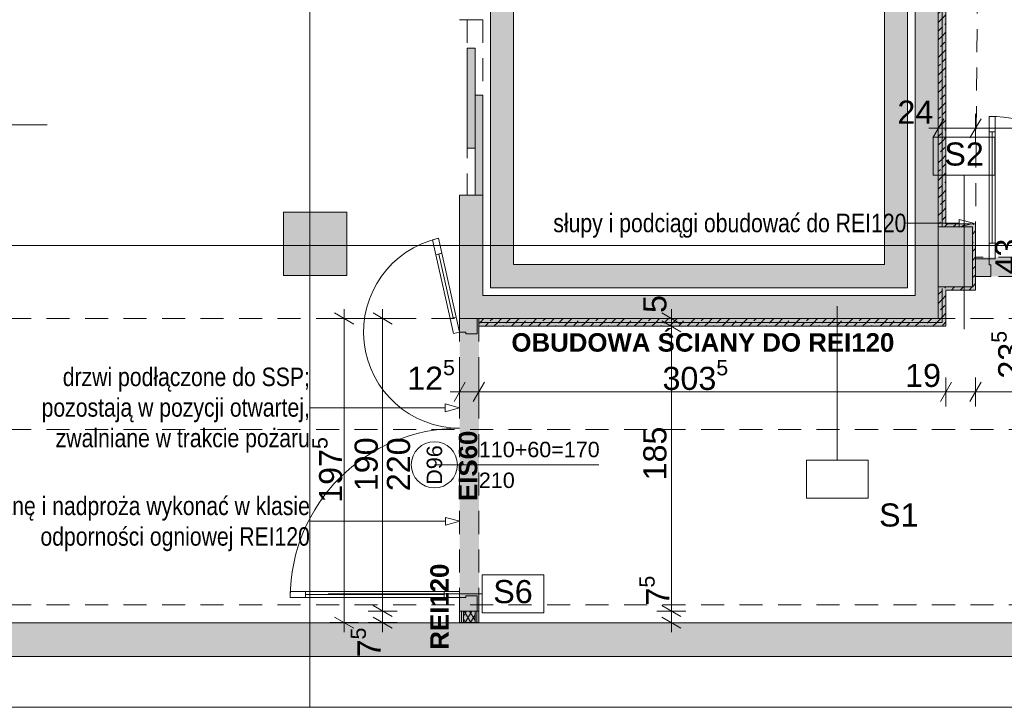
# Paper-space layout 'A-37 RZUT - PIĘTRO 7' of a CAD drawing. Header units: millimetres. Extents: x 0 to 800, y 0 to 500.
# Tile 7 of 14: x 319 to 447, y 127 to 216. Entities that reach past the tile are written whole.
import ezdxf
from ezdxf.xclip import XClip

# ---------------------------------------------------------------- set-up
doc = ezdxf.new("R2010")
doc.units = ezdxf.units.MM
doc.header["$MEASUREMENT"] = 0
doc.header["$XCLIPFRAME"] = 0
for name, pattern in [('ACAD_ISO03W100', [300, 120, -180]), ('DASHDOTX2', [1000, 500, -250, 0, -250]), ('Przer. długie kreski', [2.5, 1.5, -1]), ('PRZERYWANA_DU_A', [550, 350, -200])]:
    doc.linetypes.add(name, pattern=pattern)
for name, color, linetype, lineweight in [('0_Nr_pióra__2', 8, 'Continuous', 13), ('A_linie przekroju_Nr_pióra__1', 7, 'Continuous', 20), ('A_winda_Nr_pióra__1', 7, 'Continuous', 20), ('A_wymiary_Nr_pióra__1', 7, 'Continuous', 20), ('A_wymiary_Nr_pióra__2', 8, 'Continuous', 13), ('A_ściany proj_Nr_pióra__1', 7, 'Continuous', 20), ('A_ściany proj_Nr_pióra__2', 8, 'Continuous', 13), ('A_ściany_Nr_pióra__1', 7, 'Continuous', 20), ('Drzwi Archicad_Nr_pióra__1', 7, 'Continuous', 20), ('Drzwi Archicad_Nr_pióra__3', 252, 'Continuous', 13), ('Znaczniki drzwi Archicada_Nr_pióra__3', 252, 'Continuous', 13)]:
    doc.layers.add(name, color=color, linetype=linetype, lineweight=lineweight)
for name, color, linetype, lineweight, true_color in [('A_opis ścian_Nr_pióra__19', 7, 'Continuous', 5, 0x191919), ('A_opis_Nr_pióra__10', 7, 'Continuous', 13, 0x4b4b4b), ('A_opis_Nr_pióra__255', 7, 'Continuous', 15, 0x242424), ('A_opis_Nr_pióra__8', 7, 'Continuous', 13, 0x4c4c4c), ('A_osie_Nr_pióra__16', 7, 'Continuous', 5, 0x0f0f0f), ('A_ppoż proj_Nr_pióra__10', 7, 'Continuous', 13, 0x4b4b4b), ('A_ppoż proj_Nr_pióra__8', 7, 'Continuous', 13, 0x4c4c4c), ('A_ściany proj_Nr_pióra__10', 7, 'Continuous', 13, 0x4b4b4b), ('A_ściany proj_Nr_pióra__21', 7, 'Continuous', 5, 0xb0b0b0), ('A_ściany_Nr_pióra__10', 7, 'Continuous', 13, 0x4b4b4b)]:
    doc.layers.add(name, color=color, linetype=linetype, lineweight=lineweight, true_color=true_color)
for name, color, linetype in [('A_podrys', 7, 'Continuous'), ('A_ppoż', 7, 'Continuous'), ('A_ppoż proj', 7, 'Continuous'), ('A_winda', 7, 'Continuous'), ('A_ściany', 7, 'Continuous'), ('A_ściany proj', 7, 'Continuous')]:
    doc.layers.add(name, color=color, linetype=linetype)
doc.styles.add('STYL_AUTOMATYCZNY_1', font='arial.ttf')
doc.styles.add('STYL_AUTOMATYCZNY_2', font='ARIALN.TTF')
doc.styles.add('STYL_AUTOMATYCZNY_3', font='arial.ttf')
doc.styles.add('STYL_AUTOMATYCZNY_4', font='arial.ttf')
doc.styles.add('STYL_AUTOMATYCZNY_5', font='arial.ttf')
pattern_1 = [(45, (-3193.4131, -631.401), (-1.1404925, 1.1404925), []), (45, (-3192.2726, -631.401), (-1.1404925, 1.1404925), [0.80646, -0.40322])]
pattern_2 = [(0, (-3193.413, -631.401), (0, 2), [0, -2])]

# ---------------------------------------------------------------- blocks, each defined once
blk = doc.blocks.new('Rysunek_1_1', base_point=(-3193.41, -631.4))
at = {"layer": 'A_ppoż', "linetype": 'Continuous', "lineweight": 0, "true_color": 0x121212}
blk.add_hatch(color=250, dxfattribs=at).paths.add_polyline_path([(443.63, 182.72), (486.89, 182.72), (486.89, 185.22), (443.63, 185.22)])
at = {"layer": 'A_ppoż proj', "linetype": 'Continuous', "lineweight": 0, "true_color": 0x121212}
blk.add_hatch(color=250, dxfattribs=at).paths.add_polyline_path([(353.43, 254.49), (362.43, 254.49), (362.43, 265.25), (376.63, 265.25), (376.63, 266.25), (362.03, 266.25), (362.03, 254.89), (353.83, 254.89), (353.83, 268.25), (435.79, 268.25), (435.79, 267.35), (443.83, 267.35), (443.83, 259.85), (438.79, 259.85), (438.79, 189.15), (443.23, 189.15), (443.23, 181.35), (438.79, 181.35), (438.79, 177.25), (376.63, 177.25), (376.63, 137.75), (379.13, 137.75), (379.13, 176.25), (439.79, 176.25), (439.79, 180.95), (443.63, 180.95), (443.63, 189.55), (439.79, 189.55), (439.79, 259.45), (444.23, 259.45), (444.23, 267.75), (436.79, 267.75), (436.79, 269.25), (355.93, 269.25), (355.93, 308.51), (353.43, 308.51)])
at = {"layer": 'A_winda', "linetype": 'Continuous', "lineweight": 0, "true_color": 0xfdfdfd}
h = blk.add_hatch(color=7, dxfattribs=at)
h.paths.add_polyline_path([(380.63, 220.25), (380.63, 181.25), (434.81, 181.25), (434.81, 220.25)])
h.paths.add_polyline_path([(431.81, 217.25), (431.81, 184.25), (383.63, 184.25), (383.63, 217.25)], flags=0)
for points in [[(377.63, 212.39), (377.63, 199.39), (378.63, 199.39), (378.63, 212.39)], [(378.63, 206.27), (378.63, 193.27), (379.63, 193.27), (379.63, 206.27)]]:
    blk.add_hatch(color=7, dxfattribs=at).paths.add_polyline_path(points)
at = {"layer": 'A_ściany', "linetype": 'Continuous', "lineweight": 0, "true_color": 0x000000}
for points in [[(438.79, 177.25), (438.79, 259.85), (435.79, 259.85), (435.79, 180.25)], [(376.63, 177.25), (379.63, 180.25), (379.63, 193.27), (376.63, 193.27)], [(361.97, 182.85), (361.97, 191.05), (353.77, 191.05), (353.77, 182.85)], [(438.79, 189.15), (438.79, 181.35), (443.23, 181.35), (443.23, 189.15)], [(435.79, 180.25), (379.63, 180.25), (376.63, 177.25), (438.79, 177.25)], [(544.97, 137.73), (97.53, 137.73), (97.53, 133.33), (544.97, 133.33)]]:
    blk.add_hatch(color=18, dxfattribs=at).paths.add_polyline_path(points)
at = {"layer": 'A_ściany proj', "linetype": 'Continuous', "lineweight": 0, "true_color": 0x4b4b4b}
h = blk.add_hatch(dxfattribs=at)
h.set_pattern_fill('FP_65_0001', color=251, style=0, pattern_type=2)
h.set_pattern_definition(pattern_1)
h.paths.add_polyline_path([(438.79, 259.85), (438.79, 189.15), (439.29, 189.35), (439.29, 259.65)])
h = blk.add_hatch(dxfattribs=at)
h.set_pattern_fill('FP_65_0001', color=251, style=0, pattern_type=2)
h.set_pattern_definition(pattern_1)
h.paths.add_polyline_path([(439.79, 189.55), (439.79, 259.45), (439.29, 259.45), (439.29, 189.55)])
h = blk.add_hatch(dxfattribs=at)
h.set_pattern_fill('FP_65_0001', color=251, style=0, pattern_type=2)
h.set_pattern_definition(pattern_1)
h.paths.add_polyline_path([(438.79, 189.15), (439.29, 189.15), (439.29, 189.35)])
h = blk.add_hatch(dxfattribs=at)
h.set_pattern_fill('FP_65_0001', color=251, style=0, pattern_type=2)
h.set_pattern_definition(pattern_1)
h.paths.add_polyline_path([(439.79, 189.55), (439.29, 189.35), (439.29, 189.15), (439.79, 189.15)])
h = blk.add_hatch(dxfattribs=at)
h.set_pattern_fill('FP_65_0001', color=251, style=0, pattern_type=2)
h.set_pattern_definition(pattern_1)
h.paths.add_polyline_path([(439.29, 189.35), (439.79, 189.55), (439.29, 189.55)])
h = blk.add_hatch(dxfattribs=at)
h.set_pattern_fill('FP_65_0001', color=251, style=0, pattern_type=2)
h.set_pattern_definition(pattern_1)
h.paths.add_polyline_path([(439.79, 189.15), (443.23, 189.15), (443.63, 189.55), (439.79, 189.55)])
h = blk.add_hatch(dxfattribs=at)
h.set_pattern_fill('FP_65_0001', color=251, style=0, pattern_type=2)
h.set_pattern_definition(pattern_1)
h.paths.add_polyline_path([(443.23, 189.15), (443.23, 181.35), (443.63, 180.95), (443.63, 189.55)])
h = blk.add_hatch(dxfattribs=at)
h.set_pattern_fill('FP_65_0001', color=251, style=0, pattern_type=2)
h.set_pattern_definition(pattern_1)
h.paths.add_polyline_path([(439.29, 181.35), (438.79, 181.35), (439.29, 181.15)])
h = blk.add_hatch(dxfattribs=at)
h.set_pattern_fill('FP_65_0001', color=251, style=0, pattern_type=2)
h.set_pattern_definition(pattern_1)
h.paths.add_polyline_path([(438.79, 181.35), (438.79, 177.25), (439.29, 176.75), (439.29, 181.15)])
h = blk.add_hatch(dxfattribs=at)
h.set_pattern_fill('FP_65_0001', color=251, style=0, pattern_type=2)
h.set_pattern_definition(pattern_1)
h.paths.add_polyline_path([(439.29, 181.35), (439.29, 181.15), (439.79, 180.95), (439.79, 181.35)])
h = blk.add_hatch(dxfattribs=at)
h.set_pattern_fill('FP_65_0001', color=251, style=0, pattern_type=2)
h.set_pattern_definition(pattern_1)
h.paths.add_polyline_path([(439.79, 180.95), (439.29, 181.15), (439.29, 180.95)])
h = blk.add_hatch(dxfattribs=at)
h.set_pattern_fill('FP_65_0001', color=251, style=0, pattern_type=2)
h.set_pattern_definition(pattern_1)
h.paths.add_polyline_path([(439.29, 180.95), (439.29, 176.75), (439.79, 176.25), (439.79, 180.95)])
h = blk.add_hatch(dxfattribs=at)
h.set_pattern_fill('FP_65_0001', color=251, style=0, pattern_type=2)
h.set_pattern_definition(pattern_1)
h.paths.add_polyline_path([(439.79, 180.95), (443.63, 180.95), (443.23, 181.35), (439.79, 181.35)])
h = blk.add_hatch(dxfattribs=at)
h.set_pattern_fill('FP_65_0001', color=251, style=0, pattern_type=2)
h.set_pattern_definition(pattern_1)
h.paths.add_polyline_path([(438.79, 177.25), (379.13, 177.25), (379.13, 176.75), (439.29, 176.75)])
h = blk.add_hatch(dxfattribs=at)
h.set_pattern_fill('FP_65_0001', color=251, style=0, pattern_type=2)
h.set_pattern_definition(pattern_1)
h.paths.add_polyline_path([(379.13, 176.25), (439.79, 176.25), (439.29, 176.75), (379.13, 176.75)])
at = {"layer": 'A_ściany proj', "linetype": 'Continuous', "lineweight": 13}
h = blk.add_hatch(dxfattribs=at)
h.set_pattern_fill('gypsum_0001', color=8, style=0, pattern_type=2)
h.set_pattern_definition(pattern_2)
h.paths.add_polyline_path([(376.63, 137.75), (376.88, 137.75), (376.88, 139.25), (376.63, 139.25)])
h = blk.add_hatch(dxfattribs=at)
h.set_pattern_fill('gypsum_0001', color=8, style=0, pattern_type=2)
h.set_pattern_definition(pattern_2)
h.paths.add_polyline_path([(377.13, 139.25), (376.88, 139.25), (376.88, 137.75), (377.13, 137.75)])
h = blk.add_hatch(dxfattribs=at)
h.set_pattern_fill('batt_insulation_0001', color=8, style=0, pattern_type=2)
h.set_pattern_definition([(60, (-3193.4131, -631.40095), (-0.51961524, 0.3), []), (120, (-3193.4131, -631.40095), (0.51961524, 0.3), [])])
h.paths.add_polyline_path([(377.13, 137.75), (378.63, 137.75), (378.63, 139.25), (377.13, 139.25)])
h = blk.add_hatch(dxfattribs=at)
h.set_pattern_fill('gypsum_0001', color=8, style=0, pattern_type=2)
h.set_pattern_definition(pattern_2)
h.paths.add_polyline_path([(378.63, 137.75), (378.88, 137.75), (378.88, 139.25), (378.63, 139.25)])
h = blk.add_hatch(dxfattribs=at)
h.set_pattern_fill('gypsum_0001', color=8, style=0, pattern_type=2)
h.set_pattern_definition(pattern_2)
h.paths.add_polyline_path([(379.13, 139.25), (378.88, 139.25), (378.88, 137.75), (379.13, 137.75)])
at = {"layer": '0_Nr_pióra__2', "color": 8, "linetype": 'PRZERYWANA_DU_A', "lineweight": 13, "ltscale": 2, "flags": 128}
blk.add_lwpolyline([(60.84, 126.75), (544.97, 126.75)], dxfattribs=at)
at = {"layer": 'A_linie przekroju_Nr_pióra__1', "color": 7, "linetype": 'ACAD_ISO03W100', "lineweight": 20, "ltscale": 2}
blk.add_line((83.04, 202.41), (544.97, 202.41), dxfattribs=at)
at = {"layer": 'A_opis ścian_Nr_pióra__19', "color": 250, "linetype": 'Continuous', "lineweight": 5, "ltscale": 2, "true_color": 0x191919}
for p, q in [((446.15, 200.81), (438.15, 200.81)), ((438.15, 200.81), (438.15, 195.86)), ((446.15, 195.86), (446.15, 200.81)), ((438.15, 195.86), (446.15, 195.86)), ((442.15, 195.86), (442.15, 175.86)), ((425.67, 158.86), (425.67, 178.86)), ((429.67, 158.86), (421.67, 158.86)), ((421.67, 158.86), (421.67, 153.91)), ((429.67, 153.91), (429.67, 158.86)), ((421.67, 153.91), (429.67, 153.91)), ((387.56, 143.96), (379.56, 143.96)), ((379.56, 143.96), (379.56, 139.01)), ((387.56, 139.01), (387.56, 143.96)), ((379.56, 141.49), (359.56, 141.49)), ((379.56, 139.01), (387.56, 139.01))]:
    blk.add_line(p, q, dxfattribs=at)
at = {"layer": 'A_opis_Nr_pióra__255', "color": 250, "linetype": 'Continuous', "lineweight": 15, "ltscale": 2, "true_color": 0x242424}
for p, q in [((434.81, 189.63), (434.65, 189.63)), ((441.51, 189.63), (434.81, 189.63)), ((441.51, 189.13), (441.51, 190.13)), ((443.37, 189.63), (441.51, 190.13)), ((443.37, 189.63), (441.51, 189.13)), ((361.21, 165.65), (357.18, 165.65)), ((374.77, 165.65), (361.21, 165.65)), ((374.77, 165.15), (374.77, 166.15)), ((376.63, 165.65), (374.77, 166.15)), ((376.63, 165.65), (374.77, 165.15)), ((357.34, 150.91), (357.18, 150.91)), ((374.81, 150.91), (357.34, 150.91)), ((374.81, 150.41), (374.81, 151.41)), ((376.67, 150.91), (374.81, 151.41)), ((376.67, 150.91), (374.81, 150.41))]:
    blk.add_line(p, q, dxfattribs=at)
at = {"layer": 'A_osie_Nr_pióra__16', "color": 250, "linetype": 'DASHDOTX2', "lineweight": 5, "ltscale": 2, "true_color": 0x0f0f0f}
for p, q in [((357.18, 425.66), (357.18, 126.75)), ((544.97, 186.75), (96.57, 186.75))]:
    blk.add_line(p, q, dxfattribs=at)
at = {"layer": 'A_ppoż proj_Nr_pióra__10', "color": 251, "linetype": 'Przer. długie kreski', "lineweight": 13, "ltscale": 2, "true_color": 0x4b4b4b}
blk.add_line((444.23, 259.85), (443.63, 189.15), dxfattribs=at)
at = {"layer": 'A_winda_Nr_pióra__1', "color": 7, "linetype": 'Przer. długie kreski', "lineweight": 20, "ltscale": 2}
for p, q in [((377.63, 216.07), (377.63, 193.27)), ((379.63, 216.07), (379.63, 194.07))]:
    blk.add_line(p, q, dxfattribs=at)
at = {"layer": 'A_winda_Nr_pióra__1', "color": 7, "linetype": 'PRZERYWANA_DU_A', "lineweight": 20, "ltscale": 2, "flags": 128}
for points in [[(380.63, 220.25), (434.81, 220.25), (434.81, 181.25), (380.63, 181.25)], [(431.81, 217.25), (431.81, 184.25), (383.63, 184.25), (383.63, 217.25)]]:
    blk.add_lwpolyline(points, close=True, dxfattribs=at)
at = {"layer": 'A_winda_Nr_pióra__1', "color": 7, "linetype": 'Continuous', "lineweight": 20, "ltscale": 2, "flags": 128}
for points in [[(377.63, 212.39), (377.63, 199.39), (378.63, 199.39), (378.63, 212.39)], [(378.63, 206.27), (378.63, 193.27), (379.63, 193.27), (379.63, 206.27)]]:
    blk.add_lwpolyline(points, close=True, dxfattribs=at)
at = {"layer": 'A_wymiary_Nr_pióra__1', "color": 7, "linetype": 'Continuous', "lineweight": 20, "ltscale": 2}
for p, q in [((439.51, 203.21), (438.07, 200.71)), ((444.35, 203.21), (442.91, 200.71)), ((362.88, 176.53), (360.38, 177.97)), ((367.88, 176.53), (365.38, 177.97)), ((405.38, 176.53), (402.88, 177.97)), ((405.38, 175.53), (402.88, 176.97)), ((377.35, 168.97), (375.91, 166.47)), ((379.85, 168.97), (378.41, 166.47)), ((440.51, 168.97), (439.07, 166.47)), ((444.35, 168.97), (442.91, 166.47)), ((365.38, 139.97), (367.88, 138.53)), ((405.38, 138.53), (402.88, 139.97)), ((360.38, 138.47), (362.88, 137.03)), ((365.38, 138.47), (367.88, 137.03)), ((402.88, 138.45), (405.38, 137.01))]:
    blk.add_line(p, q, dxfattribs=at)
at = {"layer": 'A_wymiary_Nr_pióra__2', "color": 8, "linetype": 'Continuous', "lineweight": 13, "ltscale": 2}
for p, q in [((438.79, 200.09), (438.79, 203.84)), ((443.63, 200.09), (443.63, 203.84)), ((437.57, 201.96), (438.79, 201.96)), ((438.79, 201.96), (443.63, 201.96)), ((443.63, 201.96), (486.89, 201.96)), ((361.63, 177.25), (361.63, 178.47)), ((366.63, 177.25), (366.63, 178.47)), ((404.13, 178.47), (404.13, 177.25)), ((363.51, 177.25), (359.76, 177.25)), ((361.63, 137.75), (361.63, 177.25)), ((368.51, 177.25), (364.76, 177.25)), ((366.63, 139.25), (366.63, 177.25)), ((402.26, 177.25), (406.01, 177.25)), ((404.13, 177.25), (404.13, 176.25)), ((402.26, 176.25), (406.01, 176.25)), ((404.13, 176.25), (404.13, 139.25)), ((376.63, 165.84), (376.63, 169.59)), ((379.13, 165.84), (379.13, 169.59)), ((439.79, 165.84), (439.79, 169.59)), ((443.63, 165.84), (443.63, 169.59)), ((375.41, 167.72), (376.63, 167.72)), ((376.63, 167.72), (379.13, 167.72)), ((379.13, 167.72), (439.79, 167.72)), ((439.79, 167.72), (443.63, 167.72)), ((443.63, 167.72), (484.63, 167.72)), ((368.51, 139.25), (364.76, 139.25)), ((366.63, 137.75), (366.63, 139.25)), ((402.26, 139.25), (406.01, 139.25)), ((404.13, 139.25), (404.13, 137.73)), ((363.51, 137.75), (359.76, 137.75)), ((361.63, 136.53), (361.63, 137.75)), ((368.51, 137.75), (364.76, 137.75)), ((366.63, 136.53), (366.63, 137.75)), ((402.26, 137.73), (406.01, 137.73)), ((404.13, 137.73), (404.13, 136.51))]:
    blk.add_line(p, q, dxfattribs=at)
at = {"layer": 'A_ściany proj_Nr_pióra__1', "color": 7, "linetype": 'Continuous', "lineweight": 20, "ltscale": 2, "flags": 128}
for points in [[(438.79, 259.85), (438.79, 189.15)], [(439.79, 189.55), (439.79, 259.45)], [(443.63, 189.55), (439.79, 189.55)], [(443.63, 180.95), (443.63, 189.55)], [(439.79, 189.15), (443.23, 189.15)], [(443.23, 189.15), (443.23, 181.35)], [(438.79, 181.35), (438.79, 177.25)], [(443.23, 181.35), (439.79, 181.35)], [(439.79, 180.95), (443.63, 180.95)], [(439.79, 176.25), (439.79, 180.95)], [(438.79, 177.25), (379.13, 177.25)], [(379.13, 176.25), (439.79, 176.25)], [(376.63, 139.25), (376.63, 137.75)], [(379.13, 137.75), (379.13, 139.25)]]:
    blk.add_lwpolyline(points, dxfattribs=at)
at = {"layer": 'A_ściany proj_Nr_pióra__10', "color": 251, "linetype": 'Continuous', "lineweight": 13, "ltscale": 2, "true_color": 0x4b4b4b}
for p, q in [((439.29, 259.65), (439.29, 189.35)), ((439.29, 189.35), (439.29, 259.65)), ((439.29, 189.35), (439.29, 189.15)), ((439.29, 181.15), (439.29, 176.75)), ((439.29, 176.75), (439.29, 181.15)), ((439.29, 176.75), (379.13, 176.75)), ((379.13, 176.75), (439.29, 176.75))]:
    blk.add_line(p, q, dxfattribs=at)
at = {"layer": 'A_ściany proj_Nr_pióra__2', "color": 8, "linetype": 'Continuous', "lineweight": 13, "ltscale": 2, "flags": 128}
for points in [[(438.79, 189.15), (439.29, 189.15)], [(439.29, 189.15), (439.79, 189.15)], [(438.79, 181.35), (439.29, 181.35)], [(439.29, 181.35), (439.79, 181.35)], [(379.13, 177.25), (379.13, 176.75)], [(379.13, 176.75), (379.13, 176.25)]]:
    blk.add_lwpolyline(points, dxfattribs=at)
at = {"layer": 'A_ściany proj_Nr_pióra__21', "color": 253, "linetype": 'Continuous', "lineweight": 5, "ltscale": 2, "true_color": 0xb0b0b0}
for p, q in [((443.63, 185.02), (443.63, 185.22)), ((443.63, 184.97), (443.63, 185.02)), ((443.63, 184.72), (443.63, 184.97)), ((443.63, 183.22), (443.63, 184.72)), ((443.63, 182.97), (443.63, 183.22)), ((443.63, 182.72), (443.63, 182.97)), ((376.63, 177.25), (376.88, 177.25)), ((376.88, 177.25), (377.13, 177.25)), ((377.13, 177.25), (378.63, 177.25)), ((378.63, 177.25), (378.88, 177.25)), ((378.88, 177.25), (378.93, 177.25)), ((378.93, 177.25), (379.13, 177.25)), ((376.63, 139.25), (376.88, 139.25)), ((376.88, 139.25), (376.88, 137.75)), ((376.88, 139.25), (377.13, 139.25)), ((377.13, 139.25), (377.13, 137.75)), ((377.13, 139.25), (378.63, 139.25)), ((378.63, 137.75), (378.63, 139.25)), ((378.63, 139.25), (378.88, 139.25)), ((378.88, 137.75), (378.88, 139.25)), ((378.88, 139.25), (378.93, 139.25)), ((378.93, 139.25), (379.13, 139.25))]:
    blk.add_line(p, q, dxfattribs=at)
at = {"layer": 'A_ściany proj_Nr_pióra__21', "color": 253, "linetype": 'Continuous', "lineweight": 5, "ltscale": 2, "true_color": 0xb0b0b0, "flags": 128}
for points in [[(376.88, 137.75), (376.63, 137.75)], [(377.13, 137.75), (376.88, 137.75)], [(378.63, 137.75), (377.13, 137.75)], [(378.88, 137.75), (378.63, 137.75)], [(379.13, 137.75), (378.88, 137.75)]]:
    blk.add_lwpolyline(points, dxfattribs=at)
at = {"layer": 'A_ściany_Nr_pióra__1', "color": 7, "linetype": 'Continuous', "lineweight": 20, "ltscale": 2}
for p, q in [((379.63, 216.07), (376.63, 216.07)), ((379.63, 193.27), (376.63, 193.27))]:
    blk.add_line(p, q, dxfattribs=at)
at = {"layer": 'A_ściany_Nr_pióra__1', "color": 7, "linetype": 'Continuous', "lineweight": 20, "ltscale": 2, "flags": 128}
for points in [[(438.79, 177.25), (438.79, 259.85)], [(435.79, 221.25), (435.79, 180.25)], [(376.63, 193.27), (376.63, 177.25)], [(379.63, 180.25), (379.63, 193.27)], [(361.97, 191.05), (353.77, 191.05)], [(353.77, 191.05), (353.77, 182.85)], [(361.97, 182.85), (361.97, 191.05)], [(438.79, 189.15), (438.79, 181.35)], [(443.23, 189.15), (438.79, 189.15)], [(443.23, 181.35), (443.23, 189.15)], [(353.77, 182.85), (361.97, 182.85)], [(438.79, 181.35), (443.23, 181.35)], [(435.79, 180.25), (379.63, 180.25)], [(376.63, 177.25), (438.79, 177.25)], [(544.97, 137.73), (97.53, 137.73)], [(97.53, 133.33), (544.97, 133.33)]]:
    blk.add_lwpolyline(points, dxfattribs=at)
at = {"layer": 'A_ściany_Nr_pióra__10', "color": 251, "linetype": 'Przer. długie kreski', "lineweight": 13, "ltscale": 2, "true_color": 0x4b4b4b}
for p, q in [((97.98, 177.25), (544.97, 177.25)), ((97.98, 162.85), (544.97, 162.85)), ((97.98, 140.05), (544.97, 140.05))]:
    blk.add_line(p, q, dxfattribs=at)
at = {"layer": 'Drzwi Archicad_Nr_pióra__1', "color": 7, "linetype": 'Continuous', "lineweight": 20, "ltscale": 2}
for p, q in [((379.63, 216.07), (376.63, 216.07)), ((379.63, 193.27), (376.63, 193.27))]:
    blk.add_line(p, q, dxfattribs=at)
at = {"layer": 'Drzwi Archicad_Nr_pióra__3', "color": 252, "linetype": 'Continuous', "lineweight": 13, "ltscale": 2}
for p, q in [((445.39, 203.5), (445.39, 201.5)), ((446.19, 203.5), (445.39, 203.5)), ((446.19, 201.5), (446.19, 203.5)), ((445.39, 201.5), (446.19, 201.5)), ((445.79, 201.5), (445.79, 187.02)), ((373.12, 187.49), (373.9, 187.67)), ((373.56, 185.54), (373.12, 187.49)), ((373.9, 187.67), (374.34, 185.72)), ((446.19, 187.02), (445.39, 187.02)), ((445.39, 187.02), (445.39, 185.02)), ((446.19, 185.02), (446.19, 187.02)), ((374.34, 185.72), (373.56, 185.54)), ((373.95, 185.63), (375.8, 177.35)), ((443.63, 185.02), (443.63, 185.22)), ((443.63, 182.72), (443.63, 185.02)), ((443.63, 185.02), (445.39, 185.02)), ((443.63, 184.97), (443.63, 185.02)), ((443.63, 184.97), (443.63, 185.02)), ((443.63, 184.72), (443.63, 184.97)), ((443.63, 184.72), (443.63, 184.97)), ((443.63, 183.22), (443.63, 184.72)), ((443.63, 183.22), (443.63, 184.72)), ((445.39, 185.02), (445.39, 184.22)), ((445.39, 185.02), (446.19, 185.02)), ((445.39, 184.22), (445.63, 184.22)), ((445.63, 184.22), (445.63, 182.72)), ((443.63, 182.97), (443.63, 183.22)), ((443.63, 182.97), (443.63, 183.22)), ((443.63, 182.72), (443.63, 182.97)), ((443.63, 182.72), (443.63, 182.97)), ((445.63, 182.72), (443.63, 182.72)), ((375.41, 177.27), (376.19, 177.44)), ((375.85, 175.31), (375.41, 177.27)), ((376.19, 177.44), (376.63, 175.49)), ((376.63, 175.49), (376.63, 177.25)), ((376.63, 177.25), (378.93, 177.25)), ((376.63, 177.25), (376.88, 177.25)), ((376.63, 177.25), (376.88, 177.25)), ((376.88, 177.25), (377.13, 177.25)), ((376.88, 177.25), (377.13, 177.25)), ((377.13, 177.25), (378.63, 177.25)), ((377.13, 177.25), (378.63, 177.25)), ((378.63, 177.25), (378.88, 177.25)), ((378.63, 177.25), (378.88, 177.25)), ((378.88, 177.25), (378.93, 177.25)), ((378.88, 177.25), (378.93, 177.25)), ((378.93, 177.25), (378.93, 175.25)), ((378.93, 177.25), (379.13, 177.25)), ((376.63, 175.49), (375.85, 175.31)), ((377.43, 175.49), (376.63, 175.49)), ((377.43, 175.25), (377.43, 175.49)), ((378.93, 175.25), (377.43, 175.25)), ((356.63, 141.81), (354.63, 141.81)), ((354.63, 141.81), (354.63, 141.01)), ((354.63, 141.01), (356.63, 141.01)), ((356.63, 141.01), (356.63, 141.81)), ((356.63, 141.41), (374.63, 141.41)), ((376.63, 141.81), (374.63, 141.81)), ((374.63, 141.81), (374.63, 141.01)), ((374.63, 141.01), (376.63, 141.01)), ((376.63, 141.01), (376.63, 141.81)), ((376.63, 139.25), (376.63, 141.01)), ((376.63, 141.01), (377.43, 141.01)), ((377.43, 141.01), (377.43, 141.25)), ((377.43, 141.25), (378.93, 141.25)), ((378.93, 141.25), (378.93, 139.25)), ((378.93, 139.25), (376.63, 139.25)), ((376.63, 139.25), (376.88, 139.25)), ((376.63, 139.25), (376.88, 139.25)), ((376.88, 139.25), (377.13, 139.25)), ((376.88, 139.25), (377.13, 139.25)), ((377.13, 139.25), (378.63, 139.25)), ((377.13, 139.25), (378.63, 139.25)), ((378.63, 139.25), (378.88, 139.25)), ((378.63, 139.25), (378.88, 139.25)), ((378.88, 139.25), (378.93, 139.25)), ((378.88, 139.25), (378.93, 139.25)), ((378.93, 139.25), (379.13, 139.25))]:
    blk.add_line(p, q, dxfattribs=at)
at = {"layer": 'Drzwi Archicad_Nr_pióra__3', "color": 252, "linetype": 'Przer. długie kreski', "lineweight": 13, "ltscale": 2}
for p, q in [((484.63, 185.22), (443.63, 185.22)), ((484.63, 182.72), (443.63, 182.72)), ((376.63, 177.25), (376.63, 139.25)), ((379.13, 177.25), (379.13, 139.25))]:
    blk.add_line(p, q, dxfattribs=at)
at = {"layer": 'Drzwi Archicad_Nr_pióra__3', "color": 252, "linetype": 'Continuous', "lineweight": 13, "ltscale": 2, "flags": 128}
for points in [[(445.39, 201.5), (445.39, 187.02), (445.79, 187.02), (445.79, 201.5)], [(445.79, 201.5), (445.79, 187.02), (446.19, 187.02), (446.19, 201.5)], [(373.95, 185.63), (375.8, 177.35), (375.41, 177.27), (373.56, 185.54)], [(374.34, 185.72), (376.19, 177.44), (375.8, 177.35), (373.95, 185.63)], [(356.63, 141.41), (374.63, 141.41), (374.63, 141.81), (356.63, 141.81)], [(356.63, 141.01), (374.63, 141.01), (374.63, 141.41), (356.63, 141.41)]]:
    blk.add_lwpolyline(points, close=True, dxfattribs=at)
at = {"layer": 'Drzwi Archicad_Nr_pióra__3', "color": 252, "linetype": 'Continuous', "lineweight": 13, "ltscale": 2}
for centre, radius, start, end in [((445.39, 185.02), 18.48, 0, 90), ((376.63, 175.49), 12.48, 102.6206, 270), ((376.63, 141.01), 22, 90, 180)]:
    blk.add_arc(centre, radius, start, end, dxfattribs=at)
at = {"layer": 'Znaczniki drzwi Archicada_Nr_pióra__3', "color": 252, "linetype": 'Continuous', "lineweight": 13, "ltscale": 2}
blk.add_line((373.35, 158.25), (394.69, 158.25), dxfattribs=at)
at = {"layer": 'Znaczniki drzwi Archicada_Nr_pióra__3', "color": 252, "linetype": 'Continuous', "lineweight": 13, "ltscale": 2, "flags": 128}
blk.add_lwpolyline([(373.35, 161.25, 1), (373.35, 155.25, 1)], format="xyb", close=True, dxfattribs=at)
at = {"layer": 'A_opis ścian_Nr_pióra__19', "color": 250, "linetype": 'Continuous', "lineweight": 5, "true_color": 0x191919, "char_height": 3, "attachment_point": 2, "style": 'STYL_AUTOMATYCZNY_1'}
for s, insert in [('\\A1;{\\pqc;\\fArial|b0|i0|c238|p0;\\W1.000000;S2}', (442.15, 200.12)), ('\\A1;{\\pqc;\\fArial|b0|i0|c238|p0;\\W1.000000;S1}', (433.67, 153.23)), ('\\A1;{\\pqc;\\fArial|b0|i0|c238|p0;\\W1.000000;S6}', (383.56, 143.28))]:
    blk.add_mtext(s, dxfattribs=dict(at, insert=insert))
at = {"layer": 'A_opis_Nr_pióra__10', "color": 251, "linetype": 'Continuous', "lineweight": 13, "true_color": 0x4b4b4b, "insert": (434.65, 189.3), "char_height": 2.4, "attachment_point": 6, "style": 'STYL_AUTOMATYCZNY_2'}
blk.add_mtext('\\A1;{\\pqr;\\fArial Narrow|b0|i0|c238|p0;\\W1.000000;słupy i podciągi obudować do REI120}', dxfattribs=at)
at = {"layer": 'A_opis_Nr_pióra__10', "color": 251, "linetype": 'Continuous', "lineweight": 13, "true_color": 0x4b4b4b, "insert": (357.18, 150.57), "char_height": 2.4, "width": 45.5157, "attachment_point": 6, "line_spacing_factor": 0.992932, "style": 'STYL_AUTOMATYCZNY_2'}
blk.add_mtext('\\A1;{\\pqr;\\fArial Narrow|b0|i0|c238|p0;\\W1.000000;ścianę i nadproża wykonać w klasie odporności ogniowej REI120}', dxfattribs=at)
at = {"layer": 'A_opis_Nr_pióra__8', "color": 251, "linetype": 'Continuous', "lineweight": 13, "true_color": 0x4c4c4c, "insert": (357.18, 165.34), "char_height": 2.4, "width": 36.2405, "attachment_point": 6, "line_spacing_factor": 0.99263, "style": 'STYL_AUTOMATYCZNY_2'}
blk.add_mtext('\\A1;{\\pqr;\\fArial Narrow|b0|i0|c238|p0;\\W1.000000;drzwi podłączone do SSP; pozostają w pozycji otwartej, zwalniane w trakcie pożaru}', dxfattribs=at)
at = {"layer": 'A_ppoż proj_Nr_pióra__8', "color": 251, "linetype": 'Continuous', "lineweight": 13, "true_color": 0x4c4c4c, "insert": (408.22, 174.13), "char_height": 2.4, "attachment_point": 5, "style": 'STYL_AUTOMATYCZNY_3'}
blk.add_mtext('\\A1;{\\pqc;\\fArial|b1|i0|c238|p0;\\W1.000000;OBUDOWA ŚCIANY DO REI120}', dxfattribs=at)
at = {"layer": 'A_ppoż proj_Nr_pióra__8', "color": 251, "linetype": 'Continuous', "lineweight": 13, "true_color": 0x4c4c4c, "char_height": 2.4, "attachment_point": 5, "rotation": 90, "style": 'STYL_AUTOMATYCZNY_3'}
for s, insert in [('\\A1;{\\pqc;\\fArial|b1|i0|c238|p0;\\W1.000000;EIS60}', (377.74, 158.12)), ('\\A1;{\\pqc;\\fArial|b1|i0|c238|p0;\\W1.000000;REI120}', (374.04, 139.82))]:
    blk.add_mtext(s, dxfattribs=dict(at, insert=insert))
at = {"layer": 'A_wymiary_Nr_pióra__1', "color": 7, "linetype": 'Continuous', "lineweight": 20, "char_height": 3, "width": 4.5763, "attachment_point": 7, "style": 'STYL_AUTOMATYCZNY_5'}
for s, insert in [('\\A1;{\\pql;\\fArial|b0|i0|c238|p0;\\W1.000000;24}', (433.49, 202.56)), ('\\A1;{\\pql;\\fArial|b0|i0|c238|p0;\\W1.000000;19}', (434.49, 168.32))]:
    blk.add_mtext(s, dxfattribs=dict(at, insert=insert))
at = {"layer": 'A_wymiary_Nr_pióra__1', "color": 7, "linetype": 'Continuous', "lineweight": 20, "char_height": 3, "attachment_point": 7, "style": 'STYL_AUTOMATYCZNY_1'}
for s, insert, rotation in [('\\A1;{\\pql;\\fArial|b0|i0|c238|p0;\\W1.000000;12\\fArial|b0|i0|c238|p0;\\W1.000000;\\A1{\\H.66x;\\S5^  ;}}', (455.43, 185.94), 90), ('\\A1;{\\pql;\\fArial|b0|i0|c238|p0;\\W1.000000;23\\fArial|b0|i0|c238|p0;\\W1.000000;\\A1{\\H.66x;\\S5^  ;}}', (450.45, 169.44), 90), ('\\A1;{\\pql;\\fArial|b0|i0|c238|p0;\\W1.000000;23\\fArial|b0|i0|c238|p0;\\W1.000000;\\A1{\\H.66x;\\S5^  ;}}', (455.45, 169.44), 90), ('\\A1;{\\pql;\\fArial|b0|i0|c238|p0;\\W1.000000;197\\fArial|b0|i0|c238|p0;\\W1.000000;\\A1{\\H.66x;\\S5^  ;}}', (362.25, 153.31), 90), ('\\A1;{\\pql;\\fArial|b0|i0|c238|p0;\\W1.000000;7\\fArial|b0|i0|c238|p0;\\W1.000000;\\A1{\\H.66x;\\S5^  ;}}', (404.73, 139.97), 90.0003), ('\\A1;{\\pql;\\fArial|b0|i0|c238|p0;\\W1.000000;7\\fArial|b0|i0|c238|p0;\\W1.000000;\\A1{\\H.66x;\\S5^  ;}}', (367.23, 133.23), 90)]:
    blk.add_mtext(s, dxfattribs=dict(at, insert=insert, rotation=rotation))
at = {"layer": 'A_wymiary_Nr_pióra__1', "color": 7, "linetype": 'Continuous', "lineweight": 20, "char_height": 3, "attachment_point": 7, "style": 'STYL_AUTOMATYCZNY_5'}
for s, insert, width, rotation in [('\\A1;{\\pql;\\fArial|b0|i0|c238|p0;\\W1.000000;43}', (449.23, 182.96), 4.5763, 90), ('\\A1;{\\pql;\\fArial|b0|i0|c238|p0;\\W1.000000;5}', (403.53, 177.97), 2.2882, 90.0003), ('\\A1;{\\pql;\\fArial|b0|i0|c238|p0;\\W1.000000;185}', (403.53, 156.22), 6.8645, 90.0003), ('\\A1;{\\pql;\\fArial|b0|i0|c238|p0;\\W1.000000;190}', (366.03, 154.82), 6.8645, 90), ('\\A1;{\\pql;\\fArial|b0|i0|c238|p0;\\W1.000000;220}', (370.23, 154.82), 6.8645, 90)]:
    blk.add_mtext(s, dxfattribs=dict(at, insert=insert, width=width, rotation=rotation))
at = {"layer": 'A_wymiary_Nr_pióra__1', "color": 7, "linetype": 'Continuous', "lineweight": 20, "char_height": 3, "attachment_point": 7, "style": 'STYL_AUTOMATYCZNY_1'}
for s, insert in [('\\A1;{\\pql;\\fArial|b0|i0|c238|p0;\\W1.000000;12\\fArial|b0|i0|c238|p0;\\W1.000000;\\A1{\\H.66x;\\S5^  ;}}', (369.82, 167.12)), ('\\A1;{\\pql;\\fArial|b0|i0|c238|p0;\\W1.000000;303\\fArial|b0|i0|c238|p0;\\W1.000000;\\A1{\\H.66x;\\S5^  ;}}', (402.98, 167.1))]:
    blk.add_mtext(s, dxfattribs=dict(at, insert=insert))
at = {"layer": 'Znaczniki drzwi Archicada_Nr_pióra__3', "color": 252, "linetype": 'Continuous', "lineweight": 13, "char_height": 2, "attachment_point": 7, "style": 'STYL_AUTOMATYCZNY_4'}
for s, insert in [('\\A1;{\\pql;\\fArial CE|b0|i0|c238|p0;\\W1.000000;110+60=170}', (379.13, 159.21)), ('\\A1;{\\pql;\\fArial CE|b0|i0|c238|p0;\\W1.000000;210}', (379.13, 155.21))]:
    blk.add_mtext(s, dxfattribs=dict(at, insert=insert))
at = {"layer": 'Znaczniki drzwi Archicada_Nr_pióra__3', "color": 252, "linetype": 'Continuous', "lineweight": 13, "insert": (374.38, 155.66), "char_height": 2, "attachment_point": 7, "rotation": 90, "style": 'STYL_AUTOMATYCZNY_4'}
blk.add_mtext('\\A1;{\\pql;\\fArial CE|b0|i0|c238|p0;\\W1.000000;D96}', dxfattribs=at)

psp = doc.layouts.new('A-37 RZUT - PIĘTRO 7')

# ---------------------------------------------------------------- block references
at = {"layer": 'A_podrys', "color": 37, "linetype": 'Continuous', "lineweight": 5, "true_color": 0x656532}
ref = psp.add_blockref('Rysunek_1_1', (-3193.41, -631.4), dxfattribs=at)
XClip(ref).set_block_clipping_path([(44.069637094, 126.7487186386), (544.9695795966, 478.1668323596)])

doc.saveas('drawing.dxf')
